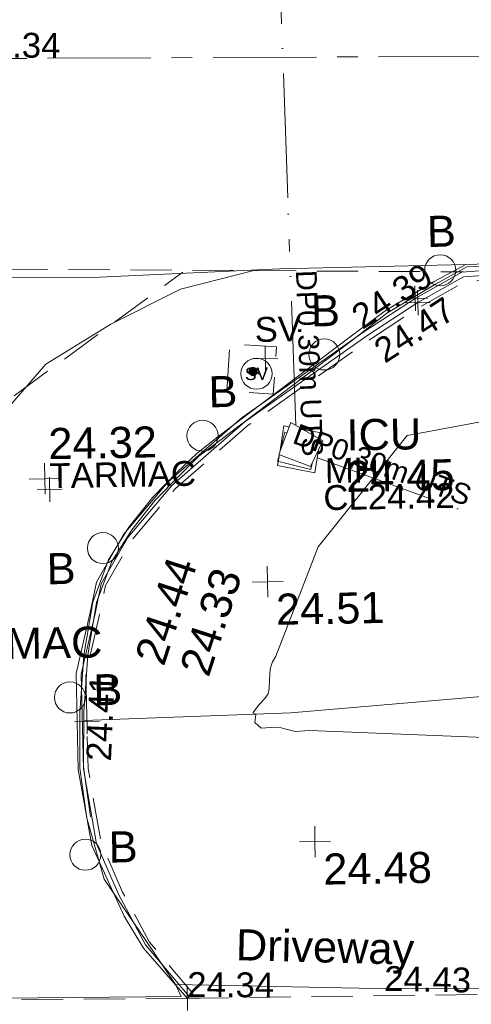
# Model space of a CAD drawing. Header units: millimetres. Extents: x -287732 to 520720, y -88450 to 287754.
# Tile 69 of 256: x -98623 to -93168, y -45549 to -33664. Entities that reach past the tile are written whole.
import ezdxf

# ---------------------------------------------------------------- set-up
doc = ezdxf.new("R2010")
doc.units = ezdxf.units.MM
for name, pattern in [('IMPORT-CENTER _6_', [2000, 1250, -250, 250, -250]), ('IMPORT-DASHED _2_', [750, 500, -250]), ('IMPORT-UG_EIR_QLB2 _2_', [2750, 1500, -300, 0, -300, 150, -300, 0, -200]), ('IMPORT-UG_ELEC_STREET LIGHTING_QLB2 _2_', [2700, 1500, -300, 0, -250, 150, -300, 0, -200])]:
    doc.linetypes.add(name, pattern=pattern)
for name, color, linetype, lineweight in [('00_TOPO_DRIVE_WAY', 7, 'Continuous', 9), ('00_TOPO_ROAD_EDGE', 7, 'Continuous', 9), ('00_TOPO_SURFACE', 7, 'Continuous', 9), ('00_TOPO_SURVEY_TEXT', 7, 'Continuous', 9), ('CHANGE_OF_SURFACE', 7, 'IMPORT-DASHED _2_', 9), ('CHANGE_OF_SURFACE_LVL', 7, 'Continuous', 9), ('GEN-TEXT', 7, 'Continuous', 9), ('Text', 7, 'Continuous', 9), ('TEXT_TXT', 7, 'Continuous', 9)]:
    doc.layers.add(name, color=color, linetype=linetype, lineweight=lineweight)
for name, color, linetype, lineweight, true_color in [('00_TOPO_FURN_BOLLARD', 7, 'Continuous', 9, 0x666666), ('00_TOPO_KERB_BOTTOM', 1, 'Continuous', 9, 0xff0000), ('00_TOPO_KERB_TOP', 7, 'Continuous', 9, 0xa500a5), ('00_TOPO_LEVEL_SPOT', 7, 'Continuous', 9, 0x666666), ('00_TOPO_SERV_IC', 5, 'Continuous', 9, 0x0000ff), ('00_TOPO_SERV_STOP_VALVE', 7, 'Continuous', 9, 0x666666), ('00_UAV_FORM_LINES', 7, 'Continuous', 9, 0x666666), ('01_DTM_CONTOUR_MNR', 7, 'Continuous', 9, 0xa5a552), ('12333-PUM-2D-U-0001-C01 - Rev2_REVIT IMPORT_dwg', 7, 'Continuous', 9, 0x767676), ('KERB_BOTTOM', 7, 'Continuous', 9, 0x0000a5), ('KERB_BOTTOM_LVL', 7, 'Continuous', 9, 0x0000a5), ('KERB_TOP', 2, 'Continuous', 9, 0xffff00), ('KERB_TOP_LVL', 2, 'Continuous', 9, 0xffff00), ('MANHOLES', 7, 'Continuous', 9, 0xa50000), ('MANHOLES_LVL', 7, 'Continuous', 9, 0xa50000), ('MANHOLES_TXT', 7, 'Continuous', 9, 0xa50000), ('PUM-EIRCOMM-MH', 6, 'Continuous', 9, 0xff00ff), ('PUM-EIRCOMM-NOTES', 6, 'Continuous', 9, 0xff00ff), ('PUM-EIRCOMM-QLB2', 6, 'IMPORT-UG_EIR_QLB2 _2_', 9, 0xff00ff), ('ROAD_CROWNLINE', 7, 'IMPORT-CENTER _6_', 9, 0xa500a5), ('ROAD_CROWNLINE_LVL', 7, 'Continuous', 9, 0xa500a5), ('SLUICEVALVE', 5, 'Continuous', 9, 0x0000ff), ('SLUICEVALVE_TXT', 5, 'Continuous', 9, 0x0000ff)]:
    doc.layers.add(name, color=color, linetype=linetype, lineweight=lineweight, true_color=true_color)
doc.styles.add('Arial_1', font='arial.ttf', dxfattribs={"height": 250})
doc.styles.add('Arial_3', font='arial.ttf', dxfattribs={"height": 300})
doc.styles.add('Swis721 Lt BT', font='swissl.ttf', dxfattribs={"height": 400})
doc.styles.add('Swis721 Lt BT_2', font='swissl.ttf', dxfattribs={"height": 375})

# ---------------------------------------------------------------- blocks, each defined once
blk = doc.blocks.new('12333-PUM-2D-U-0001-C01 - Rev2_REVIT IMPORT_dwg_MSL_Bollard_2-2077182-Site Location Plan Proposed')
at = {"layer": '00_TOPO_FURN_BOLLARD', "color": 254, "true_color": 0xcccccc}
blk.add_circle((0, 0), 62.5, dxfattribs=at)
blk = doc.blocks.new('12333-PUM-2D-U-0001-C01 - Rev2_REVIT IMPORT_dwg_MSL_Sluice_Valve_SYM-2077186-Site Location Plan Proposed')
at = {"layer": '00_TOPO_SERV_STOP_VALVE', "color": 254, "true_color": 0xcccccc}
blk.add_circle((0, 0), 500, dxfattribs=at)
at = {"layer": '00_TOPO_SERV_STOP_VALVE', "insert": (0, 199), "char_height": 400, "width": 785.11, "attachment_point": 2, "line_spacing_factor": 1.005062, "style": 'Swis721 Lt BT'}
blk.add_mtext('SV', dxfattribs=at)
blk = doc.blocks.new('12333-PUM-2D-U-0001-C01 - Rev2_REVIT IMPORT_dwg_MM-2077200-Site Location Plan Proposed')
at = {"layer": '00_TOPO_LEVEL_SPOT', "color": 254, "true_color": 0xcccccc, "flags": 128}
for points in [[(500, 0), (0, 0), (0, 500)], [(0, -500), (0, 0), (-500, 0)]]:
    blk.add_lwpolyline(points, dxfattribs=at)
blk = doc.blocks.new('12333-PUM-2D-U-0001-C01 - Rev2_REVIT IMPORT_dwg_MGS62954_T2_Galway_ITM_3d_Rev1-2077680-Site Location Plan Proposed')
at = {"layer": '00_TOPO_DRIVE_WAY', "color": 254, "true_color": 0xcccccc, "flags": 128}
blk.add_lwpolyline([(533803407, 725513832), (533803605, 725513094), (533804094, 725512346), (533804442, 725511806), (533806658, 725511723), (533808217, 725511694)], dxfattribs=at)
at = {"layer": '00_TOPO_KERB_BOTTOM', "color": 254, "true_color": 0xcccccc, "flags": 128}
for points in [[(533804577, 725517994), (533804812, 725518211), (533805068, 725518408), (533806690, 725519587), (533807115, 725519892), (533807715, 725520238), (533808102, 725520436), (533808633, 725520442), (533809850, 725520431), (533811300, 725520399), (533811309, 725519763), (533812115, 725519762), (533812103, 725520416), (533812742, 725520397), (533814401, 725520360), (533816052, 725520334), (533817869, 725520295)], [(533804577, 725517994), (533804271, 725517694), (533803977, 725517336), (533803722, 725516947), (533803526, 725516441), (533803406, 725515800), (533803345, 725515106), (533803332, 725514440), (533803407, 725513832)]]:
    blk.add_lwpolyline(points, dxfattribs=at)
at = {"layer": '00_TOPO_KERB_TOP', "color": 254, "true_color": 0xcccccc, "flags": 128}
for points in [[(533804604, 725517955), (533804838, 725518179), (533805093, 725518363), (533806719, 725519552), (533807138, 725519867), (533807730, 725520205), (533808113, 725520408), (533808633, 725520419), (533809850, 725520408), (533811277, 725520376), (533811286, 725519739), (533812139, 725519738), (533812127, 725520392), (533812741, 725520373), (533814401, 725520336), (533816051, 725520310), (533817868, 725520271)], [(533804604, 725517955), (533804300, 725517658), (533804011, 725517305), (533803762, 725516925), (533803571, 725516433), (533803452, 725515801), (533803392, 725515112), (533803379, 725514454), (533803453, 725513850)]]:
    blk.add_lwpolyline(points, dxfattribs=at)
at = {"layer": '00_TOPO_ROAD_EDGE', "color": 254, "true_color": 0xcccccc, "flags": 128}
blk.add_lwpolyline([(533808102, 725520436), (533805853, 725520422), (533803676, 725520359), (533802063, 725520380), (533798878, 725520506), (533794396, 725520667), (533789653, 725520663), (533786568, 725520724), (533784469, 725520764), (533781388, 725520621), (533780701, 725520533)], dxfattribs=at)
at = {"layer": '00_TOPO_SERV_IC', "color": 254, "true_color": 0xcccccc}
for p, q in [((533805803, 725518183), (533805956, 725518564)), ((533806337, 725518336), (533805956, 725518564)), ((533806184, 725518031), (533806337, 725518336)), ((533805803, 725518183), (533806184, 725518031))]:
    blk.add_line(p, q, dxfattribs=at)
at = {"layer": '00_TOPO_SURFACE', "color": 254, "true_color": 0xcccccc, "flags": 128}
blk.add_lwpolyline([(533805570, 725520414), (533804650, 725520200), (533803800, 725519790), (533803010, 725519320), (533802400, 725518650), (533801960, 725517930), (533801610, 725517120), (533801450, 725516540), (533801390, 725515750), (533801380, 725514560), (533801360, 725512960), (533801370, 725512370), (533802350, 725511810), (533802350, 725511680), (533804510, 725511660), (533804442, 725511806)], dxfattribs=at)
at = {"layer": '00_UAV_FORM_LINES', "color": 254, "true_color": 0xcccccc, "flags": 128}
blk.add_lwpolyline([(533847508, 725515984), (533844997, 725515801), (533840467, 725515665), (533838885, 725515665), (533838007, 725515563), (533837556, 725515416), (533837026, 725515177), (533836659, 725515065), (533836036, 725514998), (533834932, 725514913), (533834041, 725514881), (533830308, 725515229), (533827097, 725515645), (533826284, 725515603), (533825637, 725515528), (533820891, 725515517), (533814413, 725515311), (533809050, 725515278), (533805893, 725515062), (533803390, 725515013)], dxfattribs=at)
at = {"layer": '01_DTM_CONTOUR_MNR', "color": 254, "true_color": 0xcccccc, "flags": 128}
blk.add_lwpolyline([(533809025, 725514679), (533806120, 725514843), (533805941, 725514837), (533805772, 725514882), (533805695, 725514892), (533805532, 725514882), (533805456, 725514954), (533805470, 725515050), (533805435, 725515069), (533805516, 725515174), (533805582, 725515242), (533805622, 725515295), (533805638, 725515362), (533805644, 725515463), (533805651, 725515596), (533805681, 725515682), (533805723, 725515747), (533806260, 725517060), (533807356, 725518384), (533808463, 725518570)], dxfattribs=at)
for name, p, xscale, yscale, zscale in [('12333-PUM-2D-U-0001-C01 - Rev2_REVIT IMPORT_dwg_MSL_Bollard_2-2077182-Site Location Plan Proposed', (533807790, 725520372), 3, 3, 3), ('12333-PUM-2D-U-0001-C01 - Rev2_REVIT IMPORT_dwg_MSL_Bollard_2-2077182-Site Location Plan Proposed', (533806373, 725519380), 3, 3, 3), ('12333-PUM-2D-U-0001-C01 - Rev2_REVIT IMPORT_dwg_MSL_Sluice_Valve_SYM-2077186-Site Location Plan Proposed', (533805550, 725519162), 0.375, 0.375, 0.375), ('12333-PUM-2D-U-0001-C01 - Rev2_REVIT IMPORT_dwg_MSL_Bollard_2-2077182-Site Location Plan Proposed', (533804885, 725518425), 3, 3, 3), ('12333-PUM-2D-U-0001-C01 - Rev2_REVIT IMPORT_dwg_MM-2077200-Site Location Plan Proposed', (533802972, 725517939), 0.375, 0.375, 0.375), ('12333-PUM-2D-U-0001-C01 - Rev2_REVIT IMPORT_dwg_MSL_Bollard_2-2077182-Site Location Plan Proposed', (533803659, 725517090), 3, 3, 3), ('12333-PUM-2D-U-0001-C01 - Rev2_REVIT IMPORT_dwg_MM-2077200-Site Location Plan Proposed', (533805640, 725516649), 0.375, 0.375, 0.375), ('12333-PUM-2D-U-0001-C01 - Rev2_REVIT IMPORT_dwg_MSL_Bollard_2-2077182-Site Location Plan Proposed', (533803229, 725515294), 3, 3, 3), ('12333-PUM-2D-U-0001-C01 - Rev2_REVIT IMPORT_dwg_MM-2077200-Site Location Plan Proposed', (533806157, 725513503), 0.375, 0.375, 0.375), ('12333-PUM-2D-U-0001-C01 - Rev2_REVIT IMPORT_dwg_MSL_Bollard_2-2077182-Site Location Plan Proposed', (533803382, 725513393), 3, 3, 3)]:
    blk.add_blockref(name, p, dxfattribs=dict(xscale=xscale, yscale=yscale, zscale=zscale))
at = {"layer": '00_TOPO_DRIVE_WAY', "color": 251, "true_color": 0x666666, "insert": (533805190, 725512463), "char_height": 375, "width": 2436.18, "attachment_point": 1, "rotation": 357.5254, "line_spacing_factor": 1.005062, "style": 'Swis721 Lt BT_2'}
blk.add_mtext('Driveway', dxfattribs=at)
at = {"layer": '00_TOPO_FURN_BOLLARD', "char_height": 375, "width": 398.91, "attachment_point": 1, "line_spacing_factor": 1.005062, "style": 'Swis721 Lt BT_2'}
for insert in [(533807637, 725521030), (533806221, 725520096), (533804966, 725519141), (533802975, 725517039), (533803512, 725515568), (533803665, 725513667)]:
    blk.add_mtext('B', dxfattribs=dict(at, insert=insert))
at = {"layer": '00_TOPO_KERB_BOTTOM', "color": 251, "true_color": 0x666666, "insert": (533804553, 725515620), "char_height": 375, "width": 1495.9, "attachment_point": 1, "rotation": 70.9031, "line_spacing_factor": 1.005062, "style": 'Swis721 Lt BT_2'}
blk.add_mtext('24.33', dxfattribs=at)
at = {"layer": '00_TOPO_KERB_TOP', "color": 251, "true_color": 0x666666, "insert": (533804014, 725515761), "char_height": 375, "width": 1495.9, "attachment_point": 1, "rotation": 70.9031, "line_spacing_factor": 1.005062, "style": 'Swis721 Lt BT_2'}
blk.add_mtext('24.44', dxfattribs=at)
at = {"layer": '00_TOPO_LEVEL_SPOT', "char_height": 375, "width": 1495.9, "attachment_point": 1, "line_spacing_factor": 1.005062, "style": 'Swis721 Lt BT_2'}
for s, insert in [('24.32', (533803022, 725518549)), ('24.51', (533805735, 725516502)), ('24.48', (533806252, 725513356))]:
    blk.add_mtext(s, dxfattribs=dict(at, insert=insert))
at = {"layer": '00_TOPO_SERV_IC', "color": 251, "true_color": 0x666666, "char_height": 375, "attachment_point": 1, "line_spacing_factor": 1.005062, "style": 'Swis721 Lt BT_2'}
for s, insert, width in [('ICU', (533806624, 725518591), 1021.01), ('24.45', (533806610, 725518091), 1495.9)]:
    blk.add_mtext(s, dxfattribs=dict(at, insert=insert, width=width))
at = {"layer": '00_TOPO_SURVEY_TEXT', "color": 251, "true_color": 0x666666, "insert": (533801420, 725516145), "char_height": 375, "width": 2450.43, "attachment_point": 1, "line_spacing_factor": 1.005062, "style": 'Swis721 Lt BT_2'}
blk.add_mtext('TARMAC', dxfattribs=at)
blk = doc.blocks.new('12333-PUM-2D-U-0001-C01 - Rev2_REVIT IMPORT_dwg_MH_CIR2-2077792-Site Location Plan Proposed')
at = {"layer": 'SLUICEVALVE', "color": 161, "true_color": 0xaaaaff}
for p, q in [((-499, -33), (33, 499)), ((-496, 60), (-60, 496)), ((-488, -111), (111, 488)), ((-467, -180), (180, 467)), ((-467, 179), (-179, 467)), ((-438, -241), (241, 438)), ((-403, -296), (296, 403)), ((-362, -345), (345, 362)), ((-315, -388), (388, 315)), ((-263, -425), (425, 263)), ((-204, -456), (456, 204)), ((-138, -480), (480, 138)), ((-64, -496), (496, 64)), ((22, -500), (500, -22)), ((128, -483), (483, -128)), ((305, -396), (396, -305))]:
    blk.add_line(p, q, dxfattribs=at)
at = {"layer": 'SLUICEVALVE', "color": 161, "true_color": 0xaaaaff, "flags": 128}
blk.add_lwpolyline([(475, -154), (500, 0), (475, 154), (404, 293), (293, 404), (154, 475), (0, 500), (-154, 475), (-293, 404), (-404, 293), (-475, 154), (-500, 0), (-475, -154), (-404, -293), (-293, -404), (-154, -475), (0, -500), (154, -475), (293, -404), (404, -293)], close=True, dxfattribs=at)
blk = doc.blocks.new('12333-PUM-2D-U-0001-C01 - Rev2_REVIT IMPORT_dwg_SPOT-2077713-Site Location Plan Proposed')
at = {"layer": 'Text', "color": 253, "true_color": 0xaaaaaa}
for p, q in [((0, 500), (0, -500)), ((-500, 0), (500, 0))]:
    blk.add_line(p, q, dxfattribs=at)
blk = doc.blocks.new('12333-PUM-2D-U-0001-C01 - Rev2_REVIT IMPORT_dwg_SPOT-2077769-Site Location Plan Proposed')
at = {"layer": 'CHANGE_OF_SURFACE_LVL', "color": 253, "true_color": 0xaaaaaa}
for p, q in [((0, 500), (0, -500)), ((-500, 0), (500, 0))]:
    blk.add_line(p, q, dxfattribs=at)
blk = doc.blocks.new('12333-PUM-2D-U-0001-C01 - Rev2_REVIT IMPORT_dwg_SPOT-V272-Site Location Plan Proposed')
at = {"layer": 'KERB_BOTTOM_LVL', "color": 9, "true_color": 0xaaaae1}
for p, q in [((0, 500), (0, -500)), ((-500, 0), (500, 0))]:
    blk.add_line(p, q, dxfattribs=at)
blk = doc.blocks.new('12333-PUM-2D-U-0001-C01 - Rev2_REVIT IMPORT_dwg_SPOT-2077810-Site Location Plan Proposed')
at = {"layer": 'KERB_TOP_LVL', "color": 51, "true_color": 0xffffaa}
for p, q in [((0, 500), (0, -500)), ((-500, 0), (500, 0))]:
    blk.add_line(p, q, dxfattribs=at)
blk = doc.blocks.new('12333-PUM-2D-U-0001-C01 - Rev2_REVIT IMPORT_dwg-1620468-Site Location Plan Proposed')
at = {"layer": 'CHANGE_OF_SURFACE', "color": 253, "true_color": 0xaaaaaa}
blk.add_line((163502, -104215), (167133, -104232), dxfattribs=at)
at = {"layer": 'CHANGE_OF_SURFACE', "color": 253, "true_color": 0xaaaaaa, "flags": 128}
for points in [[(138224, -95004), (150685, -95122), (166990, -95507)], [(161100, -107895), (161214, -106099), (160642, -105969), (160222, -104207), (160149, -103811), (160280, -98416), (160960, -97316), (163603, -95451)], [(163527, -104194), (163571, -104158), (163058, -103529), (162744, -102921), (162495, -102317), (162353, -101420), (162346, -100288), (162525, -99565), (162603, -99217), (162926, -98675), (163464, -98064), (164359, -97311), (165840, -96308), (166461, -95918), (167003, -95624), (167464, -95598), (169861, -95573), (170131, -95579)], [(163502, -104215), (161441, -104196), (160222, -104207)]]:
    blk.add_lwpolyline(points, dxfattribs=at)
blk.add_lwpolyline([(164106, -96895), (164154, -96326), (164716, -96373), (164668, -96943)], close=True, dxfattribs=at)
at = {"layer": 'GEN-TEXT', "color": 253, "true_color": 0xaaaaaa}
for p, q in [((164429, -96699), (164500, -96628)), ((164500, -96699), (164429, -96628))]:
    blk.add_line(p, q, dxfattribs=at)
at = {"layer": 'KERB_BOTTOM', "color": 9, "true_color": 0xaaaae1, "flags": 128}
blk.add_lwpolyline([(163502, -104215), (162983, -103601), (162756, -103213), (162382, -102350), (162235, -101430), (162229, -100274), (162411, -99538), (162493, -99173), (162831, -98605), (163382, -97980), (164288, -97217), (165776, -96209), (166402, -95816), (166971, -95508), (167460, -95481), (169862, -95455), (170253, -95464)], dxfattribs=at)
at = {"layer": 'KERB_TOP', "color": 51, "true_color": 0xffffaa, "flags": 128}
blk.add_lwpolyline([(163502, -104215), (163527, -104194), (163010, -103561), (162693, -102945), (162440, -102333), (162296, -101425), (162289, -100282), (162470, -99552), (162549, -99196), (162880, -98641), (163424, -98023), (164324, -97265), (165809, -96260), (166433, -95868), (166988, -95568), (167462, -95541), (169861, -95516), (170222, -95524)], dxfattribs=at)
at = {"layer": 'MANHOLES', "color": 9, "true_color": 0xe1aaaa}
blk.add_line((164729, -97673), (164707, -97752), dxfattribs=at)
at = {"layer": 'MANHOLES', "color": 9, "true_color": 0xe1aaaa, "flags": 128}
for points in [[(164827, -97412), (164800, -97404), (164740, -97629)], [(164707, -97752), (165105, -97858), (165125, -97782)]]:
    blk.add_lwpolyline(points, dxfattribs=at)
at = {"layer": 'PUM-EIRCOMM-MH', "color": 211, "true_color": 0xffaaff}
for p, q in [((164734, -97646), (164790, -97326)), ((164790, -97326), (164856, -97340))]:
    blk.add_line(p, q, dxfattribs=at)
at = {"layer": 'PUM-EIRCOMM-MH', "color": 211, "true_color": 0xffaaff, "flags": 128}
for points in [[(165015, -97374), (165240, -97421), (165226, -97500)], [(165204, -97624), (165155, -97899), (164705, -97804), (164729, -97673)]]:
    blk.add_lwpolyline(points, dxfattribs=at)
at = {"layer": 'PUM-EIRCOMM-QLB2', "color": 211, "true_color": 0xffaaff, "flags": 128}
for points in [[(164932, -97324), (164830, -91487), (163976, -90359)], [(165187, -97722), (167986, -98792), (173451, -100670), (179010, -102345), (184238, -104008)]]:
    blk.add_lwpolyline(points, dxfattribs=at)
at = {"layer": 'ROAD_CROWNLINE', "color": 254, "true_color": 0xe1aae1, "flags": 128}
blk.add_lwpolyline([(249006, -92725), (244453, -94206), (233556, -94383), (213354, -93698), (191428, -93433), (168463, -92924), (161119, -92830), (147820, -92659), (134837, -92304), (124391, -92018), (104167, -91620), (79168, -91355), (65619, -91289), (52756, -91112), (39914, -90847), (23027, -90603), (4970, -90095), (-7099, -89786), (-12602, -89763), (-16470, -88901), (-19410, -87266), (-21200, -85365), (-21240, -85278)], dxfattribs=at)
blk.add_blockref('12333-PUM-2D-U-0001-C01 - Rev2_REVIT IMPORT_dwg_MGS62954_T2_Galway_ITM_3d_Rev1-2077680-Site Location Plan Proposed', (-533641080, -725615854))
for name, p, xscale, yscale, zscale in [('12333-PUM-2D-U-0001-C01 - Rev2_REVIT IMPORT_dwg_SPOT-V272-Site Location Plan Proposed', (166402, -95816), 0.3, 0.3, 0.3), ('12333-PUM-2D-U-0001-C01 - Rev2_REVIT IMPORT_dwg_SPOT-2077810-Site Location Plan Proposed', (166433, -95868), 0.3, 0.3, 0.3), ('12333-PUM-2D-U-0001-C01 - Rev2_REVIT IMPORT_dwg_SPOT-2077713-Site Location Plan Proposed', (164579, -96512), 0.3, 0.3, 0.3), ('12333-PUM-2D-U-0001-C01 - Rev2_REVIT IMPORT_dwg_MH_CIR2-2077792-Site Location Plan Proposed', (164429, -96665), 0.1, 0.1, 0.1), ('12333-PUM-2D-U-0001-C01 - Rev2_REVIT IMPORT_dwg_SPOT-2077713-Site Location Plan Proposed', (161948, -98046), 0.3, 0.3, 0.3), ('12333-PUM-2D-U-0001-C01 - Rev2_REVIT IMPORT_dwg_SPOT-2077769-Site Location Plan Proposed', (162349, -100854), 0.3, 0.3, 0.3), ('12333-PUM-2D-U-0001-C01 - Rev2_REVIT IMPORT_dwg_SPOT-V272-Site Location Plan Proposed', (163502, -104215), 0.3, 0.3, 0.3), ('12333-PUM-2D-U-0001-C01 - Rev2_REVIT IMPORT_dwg_SPOT-2077810-Site Location Plan Proposed', (163502, -104215), 0.3, 0.3, 0.3)]:
    blk.add_blockref(name, p, dxfattribs=dict(xscale=xscale, yscale=yscale, zscale=zscale))
at = {"layer": 'CHANGE_OF_SURFACE_LVL', "char_height": 300, "width": 1256.11, "attachment_point": 1, "line_spacing_factor": 0.941778, "style": 'Arial_3'}
for s, insert, rotation in [('24.41', (162331, -101325), 86.5165), ('24.43', (165891, -103867), 357.8372)]:
    blk.add_mtext(s, dxfattribs=dict(at, insert=insert, rotation=rotation))
at = {"layer": 'KERB_BOTTOM_LVL', "char_height": 300, "width": 1256.11, "attachment_point": 1, "line_spacing_factor": 0.941778, "style": 'Arial_3'}
for s, insert, rotation in [('24.39', (165598, -95933), 32.1036), ('24.34', (163509, -103900), 358.7319)]:
    blk.add_mtext(s, dxfattribs=dict(at, insert=insert, rotation=rotation))
at = {"layer": 'KERB_TOP_LVL', "char_height": 300, "width": 1256.11, "attachment_point": 1, "line_spacing_factor": 0.941778, "style": 'Arial_3'}
for s, insert, rotation in [('24.47', (165862, -96347), 32.1036), ('24.34', (163509, -103900), 358.7319)]:
    blk.add_mtext(s, dxfattribs=dict(at, insert=insert, rotation=rotation))
at = {"layer": 'MANHOLES_LVL', "insert": (165251, -98053), "char_height": 300, "width": 1895.19, "attachment_point": 1, "line_spacing_factor": 0.941778, "style": 'Arial_3'}
blk.add_mtext('CL24.42', dxfattribs=at)
at = {"layer": 'MANHOLES_TXT', "insert": (165275, -97727), "char_height": 300, "width": 774.97, "attachment_point": 1, "line_spacing_factor": 0.941778, "style": 'Arial_3'}
blk.add_mtext('MH', dxfattribs=at)
at = {"layer": 'PUM-EIRCOMM-NOTES', "char_height": 250, "width": 2687.34, "attachment_point": 2, "line_spacing_factor": 0.941778, "style": 'Arial_1'}
for insert, rotation in [((165237, -96574), 270.9961), ((166016, -97700), 339.0692)]:
    blk.add_mtext('DP0.30m UTS', dxfattribs=dict(at, insert=insert, rotation=rotation))
at = {"layer": 'ROAD_CROWNLINE_LVL', "insert": (161126, -92515), "char_height": 300, "width": 1256.11, "attachment_point": 1, "rotation": 358.7319, "line_spacing_factor": 0.941778, "style": 'Arial_3'}
blk.add_mtext('24.34', dxfattribs=at)
at = {"layer": 'SLUICEVALVE_TXT', "insert": (164457, -96009), "char_height": 300, "width": 668.46, "attachment_point": 1, "line_spacing_factor": 0.941778, "style": 'Arial_3'}
blk.add_mtext('SV', dxfattribs=at)
at = {"layer": 'TEXT_TXT', "insert": (161948, -97731), "char_height": 300, "width": 2108.21, "attachment_point": 1, "line_spacing_factor": 0.941778, "style": 'Arial_3'}
blk.add_mtext('TARMAC', dxfattribs=at)

msp = doc.modelspace()

# ---------------------------------------------------------------- block references
at = {"layer": '12333-PUM-2D-U-0001-C01 - Rev2_REVIT IMPORT_dwg', "color": 254, "linetype": 'IMPORT-UG_ELEC_STREET LIGHTING_QLB2 _2_', "true_color": 0xffd4d4, "rotation": 0.9999999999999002}
msp.add_blockref('12333-PUM-2D-U-0001-C01 - Rev2_REVIT IMPORT_dwg-1620468-Site Location Plan Proposed', (-261895, 55870), dxfattribs=at)

doc.saveas('drawing.dxf')
